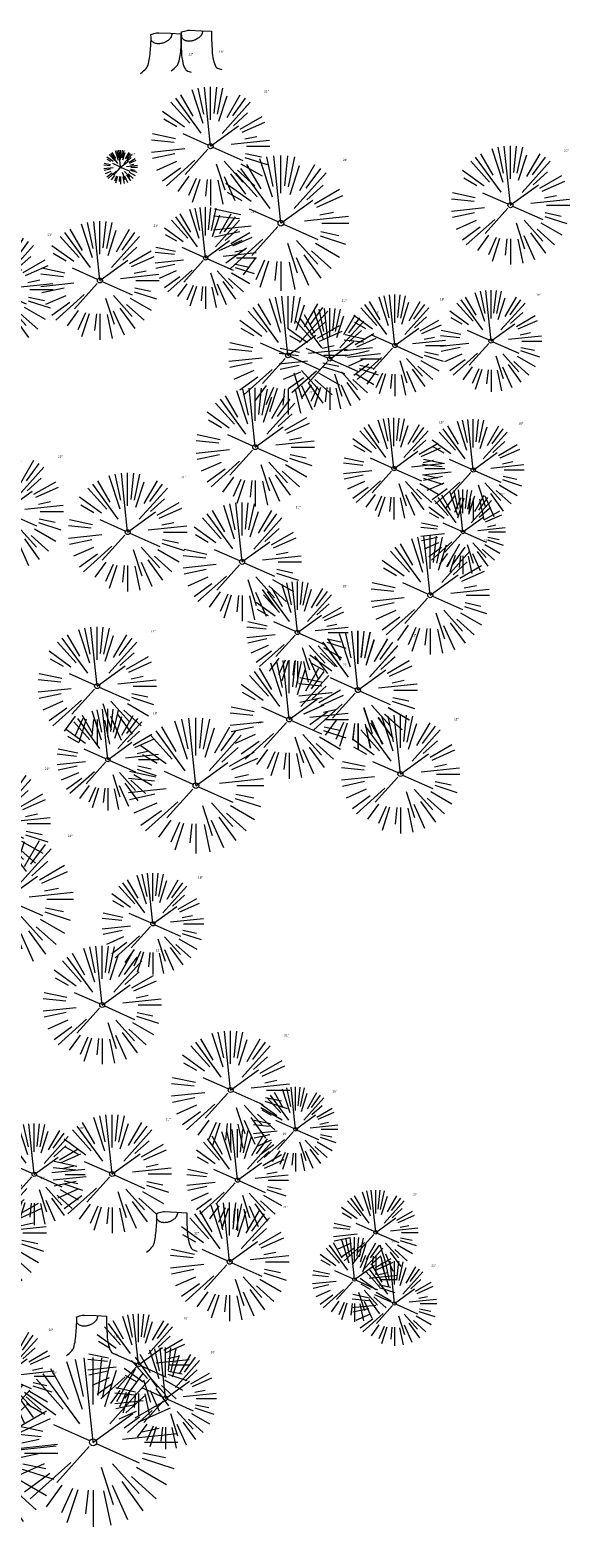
# Model space of a CAD drawing. Header units: feet. Extents: x 1134296 to 1140710, y 647902 to 649877.
# Tile 23 of 34: x 1135125 to 1135220, y 648710 to 648977. Entities that reach past the tile are written whole.
import ezdxf

# ---------------------------------------------------------------- set-up
doc = ezdxf.new("R2010")
doc.units = ezdxf.units.FT
doc.header["$MEASUREMENT"] = 0
doc.layers.add('V-SITE-VEGE', color=8, linetype='Continuous', lineweight=18)
doc.layers.add('V-SITE-VEGE-TEXT', color=8, linetype='Continuous', lineweight=18)
doc.styles.add('SEI-Dim & Leader', font='tahoma.ttf')

# ---------------------------------------------------------------- blocks, each defined once
blk = doc.blocks.new('V-SITE-VEGE-Coniferious Tree 2')
at = {"color": 0, "linetype": 'ByBlock'}
for p, q in [((-0.0626, 0.1926), (-0.1545, 0.4755)), ((-0.0575, 0.2704), (-0.104, 0.4891)), ((-0.0003, 0.0026), (-0.0523, 0.4973)), ((0, 0.2219), (0, 0.5)), ((0.0289, 0.2753), (0.0522, 0.4973)), ((0.0572, 0.2693), (0.1039, 0.4891)), ((-0.1757, 0.1951), (-0.3346, 0.3716)), ((-0.0791, 0.1089), (-0.2939, 0.4045)), ((-0.146, 0.2528), (-0.25, 0.433)), ((0.0685, 0.211), (0.1382, 0.4256)), ((0.0978, 0.1086), (0.3345, 0.3716)), ((0.1391, 0.2411), (0.25, 0.433)), ((0.1869, 0.2573), (0.2939, 0.4045)), ((-0.2201, 0.1599), (-0.4046, 0.2939)), ((0.192, 0.1729), (0.3116, 0.2806)), ((-0.2844, 0.1642), (-0.3931, 0.227)), ((0.2488, 0.1436), (0.433, 0.25)), ((0.2659, 0.1184), (0.4568, 0.2034)), ((-0.2961, 0.0629), (-0.4891, 0.1039)), ((-0.0199, 0.0089), (-0.2319, 0.1032)), ((-0.0009, -0.0007), (0.235, 0.1707)), ((-0.306, 0.0322), (-0.4973, 0.0523)), ((0.1731, 0.0182), (0.4972, 0.0523)), ((0.2873, 0.0611), (0.3885, 0.0826)), ((0.3025, 0), (0.5, 0)), ((-0.2183, -0.0229), (-0.4973, -0.0523)), ((-0.3022, -0.0642), (-0.4891, -0.1039)), ((-0.023, -0.0255), (-0.2138, -0.2374)), ((0.0185, -0.0083), (0.272, -0.1211)), ((0.2936, -0.0624), (0.4274, -0.0908)), ((-0.2881, -0.1283), (-0.4568, -0.2034)), ((-0.132, -0.1189), (-0.3716, -0.3346)), ((0.0478, -0.1473), (0.1192, -0.3671)), ((0.1144, -0.1271), (0.2718, -0.3019)), ((0.2555, -0.1475), (0.433, -0.25)), ((0.2891, -0.094), (0.4755, -0.1545)), ((-0.2545, -0.1849), (-0.4046, -0.2939)), ((-0.1843, -0.2536), (-0.2767, -0.3808)), ((0.1131, -0.2541), (0.2033, -0.4568)), ((0.1689, -0.2325), (0.2939, -0.4045)), ((0.2254, -0.2029), (0.3716, -0.3346)), ((-0.1214, -0.2725), (-0.1856, -0.4168)), ((-0.091, -0.2799), (-0.1545, -0.4755)), ((-0.0297, -0.2818), (-0.0443, -0.4216)), ((0, -0.2818), (0, -0.5)), ((0.061, -0.2873), (0.1039, -0.4891))]:
    blk.add_line(p, q, dxfattribs=at)
blk.add_circle((0, 0), 0.0208)
blk = doc.blocks.new('V-SITE-VEGE-Stump')
for points in [[(-0.1229, -0.0143, 0.052613), (-0.0986, 0.0077, 0.106195), (-0.0905, 0.0219, 0.044862), (-0.0837, 0.0527, 0.020074), (-0.0776, 0.1229, 0.011675), (-0.0773, 0.1364, 0.007866), (-0.0776, 0.1565)], [(-0.0776, 0.1565, -0.027668), (-0.0534, 0.1634, -0.067978), (-0.0432, 0.1643), (0.0086, 0.1616), (0.054, 0.1591)], [(0.0151, 0.1613, -0.082864), (0.0081, 0.142, -0.111324), (-0.0021, 0.1306, -0.039313), (-0.0159, 0.1223, -0.049197), (-0.028, 0.1177, -0.066002), (-0.0447, 0.1155, -0.070187), (-0.0604, 0.1177, -0.114859), (-0.0685, 0.1223, -0.075938), (-0.0773, 0.1332)], [(0.054, 0.1591, 0.004334), (0.0538, 0.1369, 0.008344), (0.054, 0.1254), (0.0561, 0.0762, 0.046252), (0.0624, 0.0317, 0.069625), (0.0733, 0.0038, 0.149725), (0.0794, -0.002, 0.058523), (0.0992, -0.0091)]]:
    blk.add_lwpolyline(points, format="xyb")
blk = doc.blocks.new('C_XBASE-PACTOLA_02403811')
at = {"layer": 'V-SITE-VEGE'}
for name, p, xscale, yscale, zscale in [('V-SITE-VEGE-Stump', (1135149.24, 648969.87), 40.31522404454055, 40.31522404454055, 40.31522404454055), ('V-SITE-VEGE-Stump', (1135154.66, 648970.32), 40.31522404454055, 40.31522404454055, 40.31522404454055), ('V-SITE-VEGE-Coniferious Tree 2', (1135156.66, 648956.39), 20.99974632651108, 20.99974632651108, 20.99974632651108), ('V-SITE-VEGE-Coniferious Tree 2', (1135209.69, 648945.94), 20.99974632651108, 20.99974632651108, 20.99974632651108), ('V-SITE-VEGE-Coniferious Tree 2', (1135155.78, 648936.61), 17.99978256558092, 17.99978256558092, 17.99978256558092), ('V-SITE-VEGE-Coniferious Tree 2', (1135137.08, 648932.61), 20.99974632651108, 20.99974632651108, 20.99974632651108), ('V-SITE-VEGE-Coniferious Tree 2', (1135118.31, 648931), 20.99974632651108, 20.99974632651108, 20.99974632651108), ('V-SITE-VEGE-Coniferious Tree 2', (1135170.35, 648919.37), 20.99974632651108, 20.99974632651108, 20.99974632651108), ('V-SITE-VEGE-Coniferious Tree 2', (1135189.25, 648921.11), 17.99978256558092, 17.99978256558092, 17.99978256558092), ('V-SITE-VEGE-Coniferious Tree 2', (1135206.26, 648921.9), 17.99978256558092, 17.99978256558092, 17.99978256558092), ('V-SITE-VEGE-Coniferious Tree 2', (1135177.74, 648918.72), 17.99978256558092, 17.99978256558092, 17.99978256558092), ('V-SITE-VEGE-Coniferious Tree 2', (1135164.56, 648903.11), 20.99974632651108, 20.99974632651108, 20.99974632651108), ('V-SITE-VEGE-Coniferious Tree 2', (1135189.09, 648899.31), 17.99978256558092, 17.99978256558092, 17.99978256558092), ('V-SITE-VEGE-Coniferious Tree 2', (1135203.11, 648899.07), 17.99978256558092, 17.99978256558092, 17.99978256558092), ('V-SITE-VEGE-Coniferious Tree 2', (1135120.17, 648891.74), 20.99974632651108, 20.99974632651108, 20.99974632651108), ('V-SITE-VEGE-Coniferious Tree 2', (1135141.99, 648888.06), 20.99974632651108, 20.99974632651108, 20.99974632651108), ('V-SITE-VEGE-Coniferious Tree 2', (1135201.3, 648888.1), 14.99981880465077, 14.99981880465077, 14.99981880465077), ('V-SITE-VEGE-Coniferious Tree 2', (1135162.23, 648882.79), 20.99974632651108, 20.99974632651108, 20.99974632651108), ('V-SITE-VEGE-Coniferious Tree 2', (1135195.5, 648876.89), 20.99974632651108, 20.99974632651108, 20.99974632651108), ('V-SITE-VEGE-Coniferious Tree 2', (1135172.02, 648870.3), 17.99978256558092, 17.99978256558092, 17.99978256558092), ('V-SITE-VEGE-Coniferious Tree 2', (1135136.59, 648860.8), 20.99974632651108, 20.99974632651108, 20.99974632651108), ('V-SITE-VEGE-Coniferious Tree 2', (1135182.71, 648860.1), 20.99974632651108, 20.99974632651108, 20.99974632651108), ('V-SITE-VEGE-Coniferious Tree 2', (1135182.73, 648860.1), 20.99974632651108, 20.99974632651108, 20.99974632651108), ('V-SITE-VEGE-Coniferious Tree 2', (1135170.57, 648854.9), 20.99974632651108, 20.99974632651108, 20.99974632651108), ('V-SITE-VEGE-Coniferious Tree 2', (1135138.48, 648847.78), 17.99978256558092, 17.99978256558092, 17.99978256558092), ('V-SITE-VEGE-Coniferious Tree 2', (1135190.24, 648845.23), 20.99974632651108, 20.99974632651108, 20.99974632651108), ('V-SITE-VEGE-Coniferious Tree 2', (1135117.87, 648836.45), 20.99974632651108, 20.99974632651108, 20.99974632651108), ('V-SITE-VEGE-Coniferious Tree 2', (1135146.45, 648818.71), 17.99978256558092, 17.99978256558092, 17.99978256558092), ('V-SITE-VEGE-Coniferious Tree 2', (1135137.48, 648804.34), 20.99974632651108, 20.99974632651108, 20.99974632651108), ('V-SITE-VEGE-Coniferious Tree 2', (1135160.2, 648789.28), 20.99974632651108, 20.99974632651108, 20.99974632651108), ('V-SITE-VEGE-Coniferious Tree 2', (1135171.69, 648782.33), 14.99981880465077, 14.99981880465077, 14.99981880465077), ('V-SITE-VEGE-Coniferious Tree 2', (1135125.47, 648774.35), 17.99978256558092, 17.99978256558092, 17.99978256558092), ('V-SITE-VEGE-Coniferious Tree 2', (1135139.24, 648774.42), 20.99974632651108, 20.99974632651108, 20.99974632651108), ('V-SITE-VEGE-Coniferious Tree 2', (1135161.42, 648773.34), 17.99978256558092, 17.99978256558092, 17.99978256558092), ('V-SITE-VEGE-Coniferious Tree 2', (1135117.12, 648764.02), 20.99974632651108, 20.99974632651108, 20.99974632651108), ('V-SITE-VEGE-Coniferious Tree 2', (1135160.03, 648758.87), 20.99974632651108, 20.99974632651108, 20.99974632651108), ('V-SITE-VEGE-Coniferious Tree 2', (1135185.87, 648764.08), 14.99981880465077, 14.99981880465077, 14.99981880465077), ('V-SITE-VEGE-Stump', (1135150.27, 648761.14), 40.31522404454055, 40.31522404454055, 40.31522404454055), ('V-SITE-VEGE-Coniferious Tree 2', (1135182.12, 648755.73), 14.99981880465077, 14.99981880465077, 14.99981880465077), ('V-SITE-VEGE-Coniferious Tree 2', (1135189.18, 648751.5), 14.99981880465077, 14.99981880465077, 14.99981880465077), ('V-SITE-VEGE-Coniferious Tree 2', (1135120.01, 648738.6), 17.99978256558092, 17.99978256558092, 17.99978256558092), ('V-SITE-VEGE-Stump', (1135136.1, 648742.82), 40.31522404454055, 40.31522404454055, 40.31522404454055), ('V-SITE-VEGE-Coniferious Tree 2', (1135143.91, 648740.65), 17.99978256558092, 17.99978256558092, 17.99978256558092), ('V-SITE-VEGE-Coniferious Tree 2', (1135148.68, 648734.68), 17.99978256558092, 17.99978256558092, 17.99978256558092), ('V-SITE-VEGE-Coniferious Tree 2', (1135114.67, 648725), 29.99963760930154, 29.99963760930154, 29.99963760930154), ('V-SITE-VEGE-Coniferious Tree 2', (1135135.88, 648726.92), 29.99963760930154, 29.99963760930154, 29.99963760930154)]:
    blk.add_blockref(name, p, dxfattribs=dict(at, xscale=xscale, yscale=yscale, zscale=zscale))
at = {"layer": 'V-SITE-VEGE', "rotation": 8.537736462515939e-07}
for p, xscale, yscale, zscale in [((1135140.75, 648952.7), 5.999927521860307, 5.999927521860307, 5.999927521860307), ((1135169.09, 648942.76), 23.99971008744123, 23.99971008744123, 23.99971008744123), ((1135154.06, 648843.18), 23.99971008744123, 23.99971008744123, 23.99971008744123), ((1135120.41, 648823.07), 23.99971008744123, 23.99971008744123, 23.99971008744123)]:
    blk.add_blockref('V-SITE-VEGE-Coniferious Tree 2', p, dxfattribs=dict(at, xscale=xscale, yscale=yscale, zscale=zscale))
at = {"layer": 'V-SITE-VEGE-TEXT', "char_height": 0.4, "attachment_point": 7, "style": 'SEI-Dim & Leader'}
for s, insert in [('12"', (1135152.72, 648972.47)), ('15"', (1135158.14, 648972.92)), ('21"', (1135166.13, 648965.89)), ('21"', (1135219.16, 648955.44)), ('6"', (1135142.74, 648954.7)), ('24"', (1135180.06, 648953.76)), ('18"', (1135163.76, 648944.61)), ('21"', (1135146.56, 648942.11)), ('21"', (1135127.79, 648940.5)), ('21"', (1135179.83, 648928.87)), ('18"', (1135197.22, 648929.11)), ('18"', (1135214.23, 648929.9)), ('18"', (1135185.71, 648926.72)), ('21"', (1135174.03, 648912.61)), ('18"', (1135197.06, 648907.31)), ('18"', (1135211.08, 648907.07)), ('21"', (1135129.64, 648901.24)), ('21"', (1135151.46, 648897.56)), ('15"', (1135207.78, 648894.6)), ('21"', (1135171.7, 648892.29)), ('21"', (1135204.98, 648886.39)), ('18"', (1135180, 648878.3)), ('21"', (1135146.06, 648870.3)), ('21"', (1135192.18, 648869.6)), ('21"', (1135192.2, 648869.6)), ('21"', (1135180.05, 648864.4)), ('18"', (1135146.46, 648855.78)), ('24"', (1135165.03, 648854.18)), ('21"', (1135199.71, 648854.73)), ('21"', (1135127.34, 648845.95)), ('24"', (1135131.38, 648834.07)), ('18"', (1135154.42, 648826.71)), ('21"', (1135146.95, 648813.84)), ('21"', (1135169.68, 648798.78)), ('15"', (1135178.17, 648788.83)), ('18"', (1135133.44, 648782.35)), ('21"', (1135148.71, 648783.92)), ('18"', (1135169.39, 648781.34)), ('21"', (1135126.59, 648773.52)), ('15"', (1135192.35, 648770.58)), ('21"', (1135169.5, 648768.37)), ('12"', (1135153.75, 648763.74)), ('15"', (1135188.6, 648762.23)), ('15"', (1135195.66, 648758)), ('18"', (1135151.88, 648748.65)), ('18"', (1135127.99, 648746.6)), ('15"', (1135139.58, 648745.42)), ('18"', (1135156.65, 648742.68)), ('30"', (1135149.84, 648740.92)), ('30"', (1135128.62, 648739))]:
    blk.add_mtext(s, dxfattribs=dict(at, insert=insert))

msp = doc.modelspace()

# ---------------------------------------------------------------- block references
at = {"layer": ''}
msp.add_blockref('C_XBASE-PACTOLA_02403811', (0, 0), dxfattribs=at)

doc.saveas('drawing.dxf')
